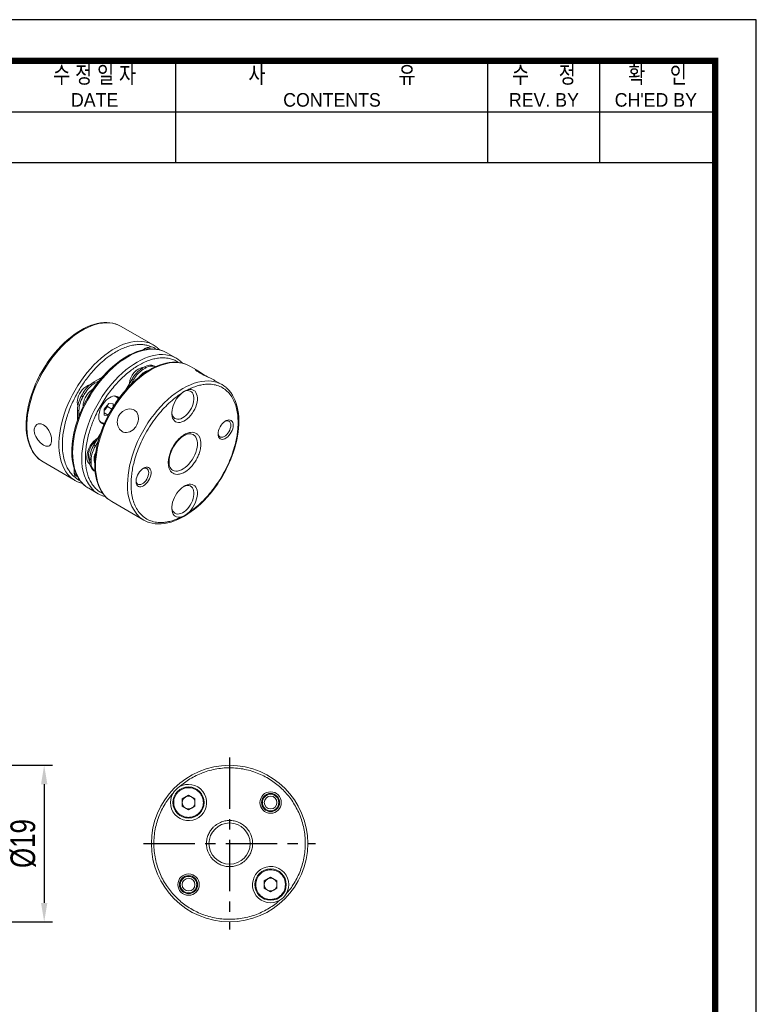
# Model space of a CAD drawing. Header units: millimetres. Extents: x 0 to 297, y 0 to 210.
# Tile 4 of 4: x 208 to 297, y 90 to 210. Entities that reach past the tile are written whole.
import ezdxf
from ezdxf.enums import TextEntityAlignment as Align

# ---------------------------------------------------------------- set-up
doc = ezdxf.new("R2010")
doc.units = ezdxf.units.MM
doc.header["$LTSCALE"] = 5
doc.linetypes.add('CENTER', pattern=[2, 1.25, -0.25, 0.25, -0.25])
doc.layers.get('0').update_dxf_attribs({"linetype": 'CONTINUOUS'})
doc.layers.get('Defpoints').update_dxf_attribs({"linetype": 'CONTINUOUS'})
doc.layers.add('D', color=7, linetype='CONTINUOUS')
doc.styles.get("Standard").update_dxf_attribs({"font": 'Gulim.ttf', "width": 0.8, "height": 3})
doc.dimstyles.get("Standard").update_dxf_attribs({"dimtxt": 0.18, "dimasz": 0.18, "dimexe": 0.18, "dimexo": 0.0625, "dimgap": 0.09, "dimtad": 0, "dimtih": 1, "dimtoh": 1, "dimdec": 4, "dimzin": 0, "dimdsep": 46, "dimtxsty": 'Standard', "dimcen": 0.09, "dimadec": 0, "dimazin": 0, "dimtfac": 1, "dimtdec": 4, "dimtofl": 0, "dimtmove": 0, "dimatfit": 3, "dimfxl": 0, "dimtolj": 1, "dimtzin": 0, "dimarcsym": 0})

# ---------------------------------------------------------------- blocks, each defined once
blk = doc.blocks.new('*D48')
at = {"layer": 'D', "color": 1, "lineweight": -2}
for p, q in [((198.13, 119.46), (211.48, 119.46)), ((210.48, 117.16), (210.48, 102.76)), ((198.13, 100.46), (211.48, 100.46))]:
    blk.add_line(p, q, dxfattribs=at)
at = {"layer": 'D', "color": 1}
for points in [[(210.1, 117.16), (210.87, 117.16), (210.48, 119.46)], [(210.1, 102.76), (210.87, 102.76), (210.48, 100.46)]]:
    blk.add_solid(points, dxfattribs=at)
at = {"layer": 'Defpoints', "color": 0}
for p in [(197.13, 119.46), (197.13, 100.46), (210.48, 100.46)]:
    blk.add_point(p, dxfattribs=at)
at = {"layer": 'D', "insert": (207.94, 109.96), "char_height": 3, "attachment_point": 5, "rotation": 90}
blk.add_mtext('\\A1;%%C19', dxfattribs=at)

msp = doc.modelspace()

# ---------------------------------------------------------------- linework, layer by layer
for p, q in [((226.4959, 192.6407), (226.4959, 205)), ((264.3976, 192.6407), (264.3976, 205)), ((277.9928, 192.6407), (277.9928, 205)), ((192.7139, 198.8204), (291.588, 198.8204)), ((192.7139, 192.6407), (291.588, 192.6407))]:
    msp.add_line(p, q)
at = {"color": 7, "linetype": 'Continuous', "lineweight": 15}
for p, q in [((223.732, 170.5078), (219.8429, 172.7529)), ((223.4853, 170.0151), (223.4573, 170.0313)), ((226.5251, 168.8954), (225.3937, 169.5485)), ((222.5385, 167.5571), (222.3617, 167.6592)), ((222.8509, 167.7374), (222.6741, 167.8395)), ((224.0228, 167.8578), (223.8817, 167.9393)), ((229.0741, 167.4239), (228.1868, 167.9361)), ((216.4562, 165.9664), (217.5432, 166.5939)), ((217.2086, 166.1966), (216.633, 165.8643)), ((220.3939, 165.048), (221.1542, 166.3647)), ((221.3309, 166.2627), (221.0032, 165.695)), ((221.1542, 166.3647), (221.3309, 166.2627)), ((232.0758, 165.691), (231.1885, 166.2033)), ((216.633, 165.8643), (216.4562, 165.9664)), ((215.1925, 164.214), (215.0157, 164.316)), ((215.4134, 164.5966), (215.2366, 164.6986)), ((214.5276, 162.6259), (214.7044, 162.5238)), ((214.5276, 161.373), (214.5276, 162.6259)), ((217.7749, 162.7116), (218.3212, 163.3911)), ((217.7749, 161.9832), (217.7749, 162.7116)), ((217.8872, 162.6823), (217.7749, 162.5427)), ((218.1603, 163.0221), (217.8872, 162.6823)), ((218.1603, 163.0221), (218.1603, 163.191)), ((218.6955, 162.7131), (218.1603, 163.0221)), ((218.3212, 163.3911), (218.8674, 163.3422)), ((218.8674, 163.3422), (218.8674, 162.9963)), ((214.7044, 162.5238), (214.7044, 161.8606)), ((218.2725, 161.9624), (217.7749, 162.2497)), ((218.2607, 161.9398), (217.7749, 161.9832)), ((216.5317, 158.3583), (217.2888, 159.6697)), ((216.7084, 158.2563), (216.5317, 158.3583)), ((217.0348, 158.8217), (216.7084, 158.2563)), ((216.1912, 156.5632), (216.0144, 156.6653)), ((210.3437, 156.298), (214.2328, 154.0529)), ((215.9444, 156.489), (216.0131, 156.3824)), ((216.1912, 156.2025), (216.0144, 156.3046)), ((214.5074, 154.5294), (214.5359, 154.513)), ((216.6747, 155.1261), (216.5317, 155.2087)), ((216.5317, 155.2087), (216.6747, 155.1261)), ((226.0763, 155.2984), (226.057, 155.3099)), ((215.8945, 153.0936), (217.0258, 152.4405)), ((218.6875, 151.4812), (222.5766, 149.2361)), ((227.246, 115.3887), (228.0185, 115.8347)), ((227.246, 114.4967), (227.246, 115.3887)), ((228.0185, 115.8347), (228.791, 115.3887)), ((228.791, 115.3887), (228.791, 114.4967)), ((228.0185, 114.0507), (227.246, 114.4967)), ((228.791, 114.4967), (228.0185, 114.0507)), ((237.2162, 105.4185), (237.9887, 105.8645)), ((237.2162, 104.5265), (237.2162, 105.4185)), ((237.9887, 105.8645), (238.7612, 105.4185)), ((238.7612, 105.4185), (238.7612, 104.5265)), ((237.9887, 104.0805), (237.2162, 104.5265)), ((238.7612, 104.5265), (237.9887, 104.0805))]:
    msp.add_line(p, q, dxfattribs=at)
msp.add_lwpolyline([(297, 210), (0, 210), (0, 0), (297, 0)], close=True)
msp.add_lwpolyline([(292, 205, 0.8, 0.8, 0), (5, 205, 0.8, 0.8, 0), (5, 5, 0.8, 0.8, 0), (292, 5, 0.8, 0.8, 0)], format="xyseb", close=True)
at = {"color": 7, "linetype": 'Continuous', "lineweight": 15, "flags": 128}
for points in [[(219.3161, 172.9944), (219.192, 173.0423), (218.8188, 173.1416), (218.4631, 173.1986), (218.0949, 173.2231), (217.7158, 173.2148), (217.3272, 173.1738), (216.9308, 173.1004), (216.5282, 172.9949), (216.1211, 172.8579), (215.711, 172.69), (215.2995, 172.4922), (214.888, 172.2653), (214.4782, 172.0104), (214.0715, 171.7285), (213.6693, 171.4211), (213.2733, 171.0894), (212.8851, 170.7352), (212.5062, 170.3603), (212.1387, 169.9671), (211.785, 169.5589), (211.4486, 169.1413), (211.1369, 168.7258), (210.8597, 168.3307), (210.6695, 168.044), (210.4704, 167.729), (210.2331, 167.3311)], [(219.3488, 172.9842), (219.1522, 173.0496), (218.7775, 173.1387), (218.3856, 173.1877), (217.9783, 173.1962), (217.5576, 173.1644), (217.1254, 173.0923), (216.6837, 172.9802), (216.2347, 172.8287), (215.7802, 172.6385), (215.3226, 172.4105), (214.8639, 172.1457), (214.4063, 171.8454), (213.9519, 171.5109), (213.5028, 171.1439), (213.0611, 170.746), (212.6289, 170.3191), (212.2082, 169.8652), (211.801, 169.3864), (211.409, 168.885), (211.0343, 168.3632), (210.6785, 167.8235), (210.3433, 167.2685)], [(219.8429, 172.7529), (219.5081, 172.9207), (219.3488, 172.9842)], [(223.228, 170.7427), (223.0413, 170.8045), (222.6666, 170.8936), (222.2747, 170.9425), (221.8674, 170.9511), (221.4467, 170.9193), (221.0145, 170.8471), (220.5728, 170.7351), (220.1237, 170.5836), (219.6693, 170.3934), (219.2117, 170.1653), (218.753, 169.9006), (218.2954, 169.6002), (217.841, 169.2658), (217.3919, 168.8988), (216.9502, 168.5009), (216.518, 168.074), (216.0973, 167.6201), (215.69, 167.1413), (215.2981, 166.6399), (214.9234, 166.1181), (214.5676, 165.5784), (214.2324, 165.0233), (213.9193, 164.4555), (213.6298, 163.8775), (213.3653, 163.2921), (213.127, 162.7019), (212.916, 162.1098), (212.7332, 161.5185), (212.5796, 160.9307), (212.4559, 160.3493), (212.3625, 159.7768), (212.3001, 159.216), (212.2688, 158.6695), (212.2688, 158.1398), (212.3001, 157.6295), (212.3625, 157.1408), (212.4559, 156.676), (212.5796, 156.2375), (212.7332, 155.827), (212.916, 155.4467), (213.127, 155.0982), (213.3653, 154.7833), (213.6298, 154.5032), (213.7622, 154.3846)], [(215.4239, 153.4253), (215.1561, 153.6795), (214.9045, 153.9772), (214.6797, 154.3091), (214.4827, 154.6737), (214.3144, 155.0693), (214.1757, 155.4941), (214.0671, 155.946), (213.9891, 156.423), (213.9422, 156.9228), (213.9266, 157.4431), (213.9422, 157.9815), (213.9891, 158.5355), (214.0671, 159.1025), (214.1757, 159.6798), (214.3144, 160.2647), (214.4827, 160.8546), (214.6797, 161.4467), (214.9045, 162.0382), (215.1561, 162.6263), (215.4332, 163.2083), (215.7347, 163.7816), (216.059, 164.3434), (216.4047, 164.891), (216.7702, 165.4221), (217.1538, 165.934), (217.5536, 166.4244), (217.9678, 166.891), (218.3945, 167.3317), (218.8317, 167.7443), (219.2773, 168.127), (219.7294, 168.4779), (220.1857, 168.7955), (220.6441, 169.0782), (221.1025, 169.3248), (221.5588, 169.534), (222.0108, 169.7049), (222.4564, 169.8368), (222.8936, 169.9289), (223.3203, 169.981), (223.7346, 169.9926), (224.1344, 169.9638), (224.5179, 169.8947), (224.8834, 169.7857), (224.8844, 169.7853)], [(224.8509, 169.7961), (224.7427, 169.8379), (224.3695, 169.9372), (224.0139, 169.9942), (223.6457, 170.0187), (223.2665, 170.0104), (222.8779, 169.9694), (222.4816, 169.896), (222.079, 169.7905), (221.6719, 169.6535), (221.2618, 169.4856), (220.8503, 169.2878), (220.4388, 169.0609), (220.029, 168.806), (219.6223, 168.5241), (219.2201, 168.2167), (218.8241, 167.885), (218.4358, 167.5308), (218.057, 167.1559), (217.6895, 166.7627), (217.3358, 166.3545), (216.9994, 165.9369), (216.6877, 165.5214), (216.4105, 165.1263), (216.2202, 164.8396), (216.0212, 164.5246), (215.7839, 164.1268)], [(224.4927, 169.9044), (224.3277, 170.071), (224.2247, 170.1558)], [(224.8844, 169.7853), (225.2291, 169.6372), (225.3937, 169.5485)], [(215.0579, 156.79), (215.0736, 157.3284), (215.1205, 157.8824), (215.1984, 158.4493), (215.307, 159.0266), (215.4458, 159.6116), (215.6141, 160.2015), (215.8111, 160.7936), (216.0359, 161.385), (216.2874, 161.9732), (216.5646, 162.5552), (216.866, 163.1285), (217.1904, 163.6902), (217.5361, 164.2379), (217.9016, 164.7689), (218.2851, 165.2809), (218.6849, 165.7713), (219.0992, 166.2379), (219.5259, 166.6785), (219.9631, 167.0912), (220.4087, 167.4738), (220.8607, 167.8248), (221.317, 168.1423), (221.7754, 168.4251), (222.2339, 168.6716), (222.6901, 168.8809), (223.1422, 169.0518), (223.5878, 169.1837), (224.025, 169.2758), (224.4517, 169.3278), (224.8659, 169.3395), (225.2658, 169.3107), (225.6493, 169.2416), (226.0148, 169.1325), (226.0278, 169.1278)], [(218.217, 151.8129), (217.9491, 152.0671), (217.6976, 152.3648), (217.4728, 152.6967), (217.2758, 153.0613), (217.1075, 153.4569), (216.9687, 153.8817), (216.8601, 154.3336), (216.7822, 154.8106), (216.7353, 155.3104), (216.7196, 155.8307), (216.7353, 156.3691), (216.7822, 156.9231), (216.8601, 157.4901), (216.9687, 158.0674), (217.1075, 158.6523), (217.2758, 159.2422), (217.4728, 159.8343), (217.6976, 160.4257), (217.9491, 161.0139), (218.2263, 161.5959), (218.5277, 162.1692), (218.8521, 162.7309), (219.1978, 163.2786), (219.5633, 163.8097), (219.9468, 164.3216), (220.3466, 164.812), (220.7609, 165.2786), (221.1876, 165.7193), (221.6248, 166.1319), (222.0704, 166.5146), (222.5224, 166.8655), (222.9787, 167.1831), (223.4371, 167.4658), (223.8956, 167.7123), (224.3518, 167.9216), (224.8039, 168.0925), (225.2495, 168.2244), (225.6867, 168.3165), (226.1134, 168.3686), (226.5276, 168.3802), (226.9275, 168.3514), (227.311, 168.2823), (227.6765, 168.1733), (227.6774, 168.1729)], [(227.644, 168.1837), (227.5358, 168.2255), (227.1626, 168.3248), (226.807, 168.3818), (226.4388, 168.4062), (226.0596, 168.398), (225.671, 168.357), (225.2746, 168.2836), (224.8721, 168.1781), (224.465, 168.041), (224.0549, 167.8732), (223.6433, 167.6754), (223.2319, 167.4485), (222.8221, 167.1936), (222.4153, 166.9117), (222.0132, 166.6043), (221.6172, 166.2726), (221.2289, 165.9184), (220.8501, 165.5435), (220.4826, 165.1503), (220.1288, 164.7421), (219.7925, 164.3245), (219.4808, 163.909), (219.2036, 163.5139), (219.0133, 163.2272), (218.8142, 162.9122), (218.577, 162.5144)], [(227.2857, 168.292), (227.1208, 168.4586), (227.0223, 168.5397)], [(227.6774, 168.1729), (228.0222, 168.0247), (228.1868, 167.9361)], [(231.1881, 166.2026), (231.1028, 166.2511), (230.7573, 166.4271), (230.3326, 166.63), (230.1046, 166.7387), (229.8773, 166.8495), (229.6575, 166.9607), (229.4523, 167.07), (229.3221, 167.1432), (229.0216, 167.3316), (228.8489, 167.4695), (228.8173, 167.5329), (228.8551, 167.5299), (228.9267, 167.5021), (229.0291, 167.4493), (229.1591, 167.3731), (229.4843, 167.1618), (229.8724, 166.8955), (230.0805, 166.7524), (230.0909, 166.7455)], [(210.2331, 167.3311), (209.9273, 166.7768), (209.8108, 166.5512), (209.6259, 166.1737), (209.4455, 165.7793), (209.2656, 165.3542), (209.0933, 164.9094), (208.9321, 164.4501), (208.7851, 163.981), (208.6545, 163.5058), (208.542, 163.0278), (208.4489, 162.5498), (208.3762, 162.0743), (208.3248, 161.6038), (208.2954, 161.1402), (208.2883, 160.6856), (208.304, 160.2417), (208.3427, 159.8104), (208.4047, 159.3931), (208.4901, 158.9915), (208.5989, 158.6069), (208.7313, 158.2408), (208.8872, 157.8945), (209.0668, 157.5694), (209.27, 157.2668), (209.497, 156.9881), (209.7479, 156.7348), (209.8509, 156.65)], [(210.3433, 167.2685), (210.0302, 166.7006), (209.7407, 166.1226), (209.4762, 165.5372), (209.2379, 164.9471), (209.0269, 164.355), (208.8441, 163.7636), (208.6905, 163.1759), (208.5668, 162.5944), (208.4734, 162.0219), (208.411, 161.4611), (208.3797, 160.9146), (208.3797, 160.3849), (208.411, 159.8746), (208.4734, 159.3859), (208.5668, 158.9212), (208.6905, 158.4826), (208.8441, 158.0722), (209.0269, 157.6918), (209.2379, 157.3434), (209.4762, 157.0284), (209.7407, 156.7484), (209.8774, 156.6261)], [(220.6087, 153.5856), (220.6244, 154.124), (220.6713, 154.678), (220.7492, 155.2449), (220.8578, 155.8222), (220.9966, 156.4072), (221.1648, 156.9971), (221.3618, 157.5892), (221.5867, 158.1806), (221.8382, 158.7688), (222.1154, 159.3508), (222.4168, 159.924), (222.7412, 160.4858), (223.0869, 161.0335), (223.4524, 161.5645), (223.8359, 162.0765), (224.2357, 162.5669), (224.65, 163.0335), (225.0767, 163.4741), (225.5139, 163.8868), (225.9595, 164.2694), (226.4115, 164.6204), (226.8678, 164.9379), (227.3262, 165.2207), (227.7846, 165.4672), (228.2409, 165.6765), (228.6929, 165.8474), (229.1386, 165.9793), (229.5758, 166.0714), (230.0025, 166.1234), (230.4167, 166.1351), (230.8165, 166.1063), (231.2001, 166.0372), (231.5656, 165.9281), (231.5786, 165.9234)], [(227.9149, 165.058), (228.1238, 165.1), (228.3209, 165.102), (228.5025, 165.064), (228.6648, 164.9869), (228.8047, 164.8721), (228.9194, 164.7219), (229.0065, 164.5393), (229.0643, 164.3279), (229.0917, 164.0921), (229.0881, 163.8364), (229.0537, 163.566), (228.989, 163.2862), (228.8954, 163.0027), (228.7747, 162.7211), (228.6294, 162.447), (228.4623, 162.1859), (228.2768, 161.9429), (228.0766, 161.723), (227.8657, 161.5304), (227.6482, 161.3692), (227.4285, 161.2424), (227.2111, 161.1526), (227.0001, 161.1015), (226.7999, 161.0903), (226.6144, 161.1191), (226.4473, 161.1873), (226.302, 161.2937), (226.1814, 161.436), (226.0878, 161.6114), (226.0231, 161.8165), (225.9886, 162.0471), (225.985, 162.2986), (226.0124, 162.5661), (226.0703, 162.8442), (226.1574, 163.1274), (226.272, 163.4099), (226.4119, 163.6863), (226.5742, 163.9509), (226.7558, 164.1984), (226.953, 164.4241), (227.1618, 164.6233)], [(232.1864, 154.6578), (232.4922, 155.2122), (232.6087, 155.4378), (232.7936, 155.8152), (232.974, 156.2097), (233.1538, 156.6348), (233.3262, 157.0796), (233.4874, 157.5388), (233.6344, 158.0079), (233.765, 158.4831), (233.8775, 158.9611), (233.9706, 159.4392), (234.0433, 159.9146), (234.0947, 160.3852), (234.1241, 160.8488), (234.1312, 161.3034), (234.1155, 161.7472), (234.0768, 162.1786), (234.0148, 162.5958), (233.9294, 162.9975), (233.8206, 163.382), (233.6883, 163.7481), (233.5323, 164.0944), (233.3527, 164.4196), (233.1495, 164.7221), (232.9225, 165.0008), (232.6716, 165.2542), (232.5731, 165.3353)], [(215.7839, 164.1268), (215.4781, 163.5724), (215.3616, 163.3468), (215.1767, 162.9693), (214.9963, 162.5749), (214.8165, 162.1498), (214.6441, 161.705), (214.4829, 161.2457), (214.3359, 160.7766), (214.2053, 160.3015), (214.0928, 159.8234), (213.9997, 159.3454), (213.927, 158.87), (213.8756, 158.3994), (213.8462, 157.9358), (213.8391, 157.4812), (213.8548, 157.0374), (213.8935, 156.606), (213.9555, 156.1888), (214.0409, 155.7871), (214.1497, 155.4026), (214.282, 155.0364), (214.438, 154.6902), (214.6176, 154.365), (214.8208, 154.0624), (215.0478, 153.7838), (215.2987, 153.5304), (215.3972, 153.4493)], [(217.1191, 161.8056), (217.1349, 162.0515), (217.1818, 162.3099), (217.2586, 162.5745), (217.3638, 162.8394), (217.4946, 163.0982), (217.6482, 163.3449), (217.8208, 163.5736), (218.0085, 163.7791), (218.2069, 163.9566), (218.4112, 164.1018), (218.6167, 164.2113), (218.8186, 164.2827), (219.0122, 164.3141), (219.1929, 164.305), (219.3565, 164.2554), (219.4991, 164.1666), (219.5985, 164.0655)], [(227.356, 164.7884), (227.4803, 164.8503), (227.6822, 164.9216), (227.8758, 164.9531), (228.0565, 164.9439), (228.2201, 164.8944), (228.3627, 164.8056), (228.4811, 164.6796), (228.5723, 164.5195), (228.6344, 164.3288), (228.6658, 164.1122), (228.6658, 163.8747), (228.6344, 163.6218), (228.5723, 163.3596), (228.4811, 163.094), (228.3627, 162.8314), (228.2201, 162.5779), (228.0565, 162.3395), (227.8758, 162.1217), (227.6822, 161.9297), (227.4803, 161.7679), (227.2748, 161.6401), (227.0704, 161.5494), (226.8721, 161.4979), (226.6844, 161.4867), (226.5118, 161.5161), (226.3582, 161.5855), (226.2273, 161.6932), (226.1222, 161.8367), (226.0453, 162.0126), (225.9985, 162.2168), (225.9866, 162.3288)], [(217.7749, 162.561), (217.8231, 162.6088), (217.8872, 162.6823)], [(221.4413, 162.5937), (221.7417, 162.3241), (221.9144, 161.9472), (221.9461, 161.498), (221.9082, 161.26), (221.8366, 161.0223), (221.7343, 160.7933), (221.6043, 160.5774), (221.2791, 160.2125), (220.891, 159.9647), (220.6829, 159.8949), (220.4732, 159.8655), (220.2671, 159.8784), (220.0698, 159.9334), (219.9413, 159.9957), (219.6279, 160.2728), (219.4221, 160.6688), (219.3513, 161.1406), (219.3728, 161.388), (219.4327, 161.6324), (219.5295, 161.8646), (219.6605, 162.08), (220.0061, 162.4331), (220.4308, 162.6598), (220.6587, 162.7182), (220.8861, 162.7373), (221.1059, 162.7165), (221.3111, 162.657), (221.4413, 162.5937)], [(218.577, 162.5144), (218.2712, 161.96), (218.1547, 161.7344), (217.9697, 161.3569), (217.7894, 160.9625), (217.6095, 160.5374), (217.4372, 160.0926), (217.276, 159.6333), (217.129, 159.1642), (216.9984, 158.6891), (216.8859, 158.211), (216.7927, 157.733), (216.7201, 157.2576), (216.6687, 156.787), (216.6392, 156.3234), (216.6322, 155.8688), (216.6479, 155.425), (216.6866, 154.9936), (216.7486, 154.5764), (216.8339, 154.1747), (216.9427, 153.7902), (217.0751, 153.424), (217.2311, 153.0777), (217.4106, 152.7526), (217.6139, 152.45), (217.8409, 152.1714), (218.0918, 151.918), (218.1903, 151.8369)], [(210.4046, 158.3488), (210.0468, 158.6128), (209.7142, 158.9738), (209.4487, 159.3999), (209.3543, 159.6248), (209.2909, 159.8491), (209.2619, 160.0651), (209.2671, 160.2687), (209.3776, 160.6123), (209.6055, 160.8443), (209.7553, 160.9083), (209.9212, 160.9334), (210.0979, 160.9175), (210.2792, 160.861), (210.4046, 160.7984), (210.744, 160.5239), (211.0299, 160.1358), (211.2401, 159.6778), (211.3113, 159.4396), (211.3581, 159.2057), (211.3794, 158.9852), (211.3756, 158.7824), (211.2939, 158.4554), (211.1177, 158.2533), (210.9959, 158.2054), (210.8551, 158.1948), (210.6977, 158.2218), (210.5276, 158.2849), (210.4046, 158.3488)], [(233.4427, 160.7496), (233.427, 160.5455), (233.3806, 160.3303), (233.305, 160.1113), (233.2028, 159.8959), (233.0774, 159.6916), (232.9332, 159.5052), (232.775, 159.3431), (232.6083, 159.2109), (232.4386, 159.113), (232.2719, 159.0527), (232.1137, 159.0321), (231.9695, 159.052), (231.8441, 159.1116), (231.7419, 159.2089), (231.6663, 159.3406), (231.6199, 159.5022), (231.6042, 159.6882), (231.6199, 159.8923), (231.6663, 160.1075), (231.7419, 160.3265), (231.8441, 160.5419), (231.9695, 160.7462), (232.1137, 160.9326), (232.2719, 161.0947), (232.4386, 161.2269), (232.6083, 161.3248), (232.775, 161.3851), (232.9332, 161.4057), (233.0774, 161.3858), (233.2028, 161.3262), (233.305, 161.2289), (233.3806, 161.0972), (233.427, 160.9356), (233.4427, 160.7496)], [(233.1599, 160.7496), (233.1439, 160.5596), (233.0968, 160.359), (233.0204, 160.156), (232.9179, 159.9589), (232.7935, 159.7758), (232.6522, 159.6142), (232.4998, 159.4807), (232.3426, 159.3808), (232.1871, 159.3185), (232.0395, 159.2964), (231.9059, 159.3154), (231.7919, 159.3748), (231.702, 159.472), (231.6399, 159.6032), (231.6082, 159.763), (231.6072, 159.775)], [(232.4497, 161.2344), (232.4998, 161.2564), (232.6522, 161.2988), (232.7935, 161.3003), (232.9179, 161.2609), (233.0204, 161.1822), (233.0968, 161.0674), (233.1439, 160.9212), (233.1599, 160.7496)], [(228.5853, 159.6233), (228.6373, 159.5897), (228.7836, 159.4602), (228.904, 159.295), (228.9962, 159.0972), (229.0586, 158.8702), (229.09, 158.6181), (229.09, 158.3454), (229.0586, 158.057), (228.9962, 157.758), (228.904, 157.4537), (228.7836, 157.1496), (228.6373, 156.8511), (228.4675, 156.5635), (228.2774, 156.292), (228.0703, 156.0414), (227.85, 155.8162), (227.6203, 155.6204), (227.3853, 155.4574), (227.1493, 155.3303), (226.9164, 155.2412), (226.6909, 155.1918), (226.4767, 155.1829), (226.2776, 155.2148), (226.0973, 155.2867), (226.0763, 155.2984)], [(226.1859, 158.1218), (226.3554, 158.3928), (226.4291, 158.4986), (226.5564, 158.667), (226.6939, 158.831), (226.8458, 158.9935), (227.0074, 159.1469), (227.1756, 159.2868), (227.3472, 159.4101), (227.5191, 159.5142), (227.6886, 159.5976), (227.8532, 159.6596), (228.0108, 159.6997), (228.1599, 159.7182), (228.3, 159.7152), (228.4323, 159.6897), (228.5597, 159.6378), (228.5819, 159.6221)], [(226.0632, 155.3101), (225.9664, 155.3785), (225.8683, 155.4874), (225.7886, 155.6181), (225.7257, 155.7713), (225.6802, 155.9468), (225.6535, 156.1428), (225.6466, 156.3567), (225.6603, 156.5852), (225.6947, 156.824), (225.7487, 157.0679), (225.8195, 157.3083), (225.9057, 157.5451), (225.9777, 157.7149), (226.0573, 157.8827), (226.1859, 158.1218)], [(209.8774, 156.6261), (210.0302, 156.5046), (210.3433, 156.2982), (210.3437, 156.298)], [(222.5533, 153.4017), (222.3843, 153.3223), (222.2212, 153.2817), (222.0693, 153.2814), (221.934, 153.3213), (221.8197, 153.4), (221.7304, 153.515), (221.6691, 153.6623), (221.6379, 153.8369), (221.6379, 154.0328), (221.6691, 154.2433), (221.7304, 154.4613), (221.8197, 154.6794), (221.934, 154.8902), (222.0693, 155.0864), (222.2212, 155.2614), (222.3843, 155.4091), (222.5533, 155.5247), (222.7222, 155.6042), (222.8853, 155.6447), (223.0372, 155.6451), (223.1725, 155.6052), (223.2868, 155.5264), (223.3761, 155.4114), (223.4374, 155.2641), (223.4686, 155.0896), (223.4686, 154.8937), (223.4374, 154.6831), (223.3761, 154.4651), (223.2868, 154.247), (223.1725, 154.0363), (223.0372, 153.8401), (222.8853, 153.6651), (222.7222, 153.5173), (222.5533, 153.4017)], [(222.4795, 155.4787), (222.5296, 155.5007), (222.682, 155.5431), (222.8233, 155.5446), (222.9477, 155.5052), (223.0502, 155.4265), (223.1266, 155.3117), (223.1737, 155.1655), (223.1897, 154.9939)], [(223.1897, 154.9939), (223.1737, 154.8039), (223.1266, 154.6033), (223.0502, 154.4003), (222.9477, 154.2032), (222.8233, 154.0201), (222.682, 153.8585), (222.5296, 153.725), (222.3724, 153.6251), (222.2169, 153.5628), (222.0693, 153.5407), (221.9357, 153.5597), (221.8217, 153.6191), (221.7318, 153.7164), (221.6697, 153.8476), (221.638, 154.0073), (221.637, 154.0193)], [(223.1194, 148.9885), (223.2276, 148.9467), (223.6008, 148.8474), (223.9564, 148.7904), (224.3246, 148.7659), (224.7038, 148.7742), (225.0923, 148.8152), (225.4887, 148.8886), (225.8913, 148.9941), (226.2984, 149.1311), (226.7085, 149.299), (227.12, 149.4968), (227.5315, 149.7237), (227.9413, 149.9786), (228.348, 150.2604), (228.7502, 150.5679), (229.1462, 150.8995), (229.5344, 151.2538), (229.9133, 151.6287), (230.2808, 152.0219), (230.6345, 152.4301), (230.9709, 152.8477), (231.2826, 153.2632), (231.5598, 153.6583), (231.7501, 153.945), (231.9491, 154.26), (232.1864, 154.6578)], [(214.7596, 153.8114), (214.8837, 153.7635), (215.1338, 153.697)], [(227.1618, 149.6241), (226.953, 149.5822), (226.7558, 149.5801), (226.5742, 149.6181), (226.4119, 149.6952), (226.272, 149.8101), (226.1574, 149.9603), (226.0703, 150.1429), (226.0124, 150.3542), (225.985, 150.59), (225.9886, 150.8457), (226.0231, 151.1161), (226.0878, 151.3959), (226.1814, 151.6794), (226.302, 151.961), (226.4473, 152.2351), (226.6144, 152.4963), (226.7999, 152.7392), (227.0001, 152.9592), (227.2111, 153.1517), (227.4285, 153.313), (227.6482, 153.4398), (227.8657, 153.5296), (228.0766, 153.5806), (228.2768, 153.5918), (228.4623, 153.5631), (228.6294, 153.4948), (228.7747, 153.3885), (228.8954, 153.2462), (228.989, 153.0707), (229.0537, 152.8657), (229.0881, 152.635), (229.0917, 152.3835), (229.0643, 152.116), (229.0065, 151.8379), (228.9194, 151.5547), (228.8047, 151.2722), (228.6648, 150.9959), (228.5025, 150.7313), (228.3209, 150.4837), (228.1238, 150.2581), (227.9149, 150.0589)], [(227.4282, 153.3127), (227.4803, 153.3371), (227.6822, 153.4084), (227.8758, 153.4399), (228.0565, 153.4307), (228.2201, 153.3812), (228.3627, 153.2924), (228.4811, 153.1664), (228.5723, 153.0062), (228.6344, 152.8156), (228.6658, 152.599), (228.6658, 152.3615), (228.6344, 152.1086), (228.5723, 151.8463), (228.4811, 151.5808), (228.3627, 151.3182), (228.2201, 151.0647), (228.0565, 150.8263), (227.8758, 150.6085), (227.6822, 150.4165), (227.4803, 150.2547), (227.2748, 150.1269), (227.0704, 150.0362), (226.8721, 149.9846), (226.6844, 149.9735), (226.5118, 150.0029), (226.3582, 150.0723), (226.2273, 150.18), (226.1222, 150.3235), (226.0453, 150.4994), (225.9985, 150.7036), (225.9866, 150.8156)], [(217.5686, 152.1929), (217.6768, 152.1511), (217.9268, 152.0846)]]:
    msp.add_lwpolyline(points, dxfattribs=at)
at = {"color": 7, "linetype": 'Continuous', "lineweight": 15}
for centre, radius in [((233.0036, 109.9576), 9.5), ((228.0185, 114.9427), 1.9), ((237.9887, 114.9427), 1.3), ((237.9887, 114.9427), 1.1), ((237.9887, 114.9427), 1), ((237.9887, 114.9427), 0.774), ((233.0036, 109.9576), 2.5), ((237.9887, 104.9725), 1.9), ((228.0185, 104.9725), 1.3), ((228.0185, 104.9725), 1.1), ((228.0185, 104.9725), 1), ((228.0185, 104.9725), 0.774)]:
    msp.add_circle(centre, radius, dxfattribs=at)
for centre, radius, start, end in [((223.4744, 168.74), 1.5264, 88.266915, 129.619668), ((223.0707, 169.2121), 0.9058, 64.737975, 120.621343), ((222.1379, 167.7464), 3.1884, 49.743742, 70.007093), ((223.4383, 169.5319), 0.7384, 38.75996, 83.604705), ((224.9299, 166.1322), 3.1905, 49.650432, 69.872874), ((222.9371, 165.7199), 2.1079, 99.041542, 177.416026), ((224.3442, 164.5992), 3.646, 122.938835, 151.03784), ((224.521, 164.4972), 3.646, 122.938835, 151.03784), ((223.5405, 165.6457), 1.7958, 102.882, 147.059224), ((226.8526, 160.2406), 8.672, 118.805634, 121.18899), ((227.0294, 160.1385), 8.672, 118.805634, 121.18899), ((223.3664, 166.8184), 1.2336, 65.311917, 124.136942), ((223.5495, 166.6975), 1.2528, 68.191429, 123.893541), ((216.749, 163.5767), 2.2207, 107.963099, 168.397638), ((218.3464, 162.9274), 3.5788, 121.880282, 150.335648), ((217.7399, 162.9895), 2.5375, 121.35013, 165.727373), ((218.5231, 162.8254), 3.5788, 121.880282, 150.335648), ((228.563, 163.0656), 2.0952, 108.019884, 131.97474), ((230.4807, 162.9278), 3.1905, 49.650432, 69.872874), ((215.9698, 163.5604), 1.4709, 161.656547, 198.084603), ((218.1049, 162.5083), 3.5792, 149.664891, 178.117957), ((218.2817, 162.4063), 3.5792, 149.664891, 178.117957), ((228.9228, 156.5419), 15.9325, 149.205661, 150.794437), ((229.0996, 156.4398), 15.9325, 149.205661, 150.794437), ((218.8907, 163.7391), 0.6717, 19.688519, 48.179482), ((217.0787, 163.1066), 1.8684, 164.207922, 181.641874), ((216.8848, 163.4916), 1.2883, 321.085778, 344.589363), ((217.9758, 161.6885), 0.8646, 172.214066, 254.44252), ((217.6712, 161.5932), 0.6354, 250.466275, 281.013646), ((218.5474, 156.7733), 2.8908, 121.402717, 177.646052), ((218.5377, 156.779), 2.8809, 121.297339, 177.751431), ((218.1231, 157.0583), 2.2519, 124.127005, 194.644179), ((219.6561, 156.4782), 3.6465, 148.962765, 177.059448), ((219.8329, 156.3762), 3.6465, 148.962765, 177.059448), ((220.1925, 156.4168), 5.1481, 175.84284, 225.181017), ((216.5958, 156.7903), 0.9423, 173.802534, 233.711282), ((216.5958, 156.7903), 0.9423, 173.802534, 233.711282), ((224.6859, 156.4849), 8.6734, 178.808421, 181.191579), ((218.2145, 156.6686), 1.6698, 151.453356, 200.609508), ((215.6082, 155.1583), 1.5033, 168.822533, 212.185835), ((217.2451, 156.2155), 1.2339, 175.86059, 234.676071), ((217.4219, 156.1134), 1.2339, 175.86059, 234.676071), ((224.8627, 156.3829), 8.6734, 178.808421, 181.191579), ((215.8268, 156.8143), 3.1884, 229.643562, 249.818127), ((215.0236, 155.2738), 0.9059, 179.385446, 235.265851), ((214.9406, 154.8033), 0.7512, 216.393701, 260.876172), ((217.4991, 155.8693), 3.2061, 229.664997, 239.967481), ((225.7433, 153.2124), 5.1481, 175.84284, 225.181017), ((218.6239, 155.2086), 3.1961, 229.867029, 250.084284), ((220.2922, 154.2569), 3.2061, 229.664997, 239.967481), ((224.1746, 152.0042), 3.1961, 229.867029, 250.084284), ((226.397, 151.8187), 2.324, 289.214399, 310.780224), ((228.0185, 114.9427), 2.2, 149.008193, 120.991807), ((228.0942, 114.867), 2.304, 121.636186, 148.363743), ((228.0185, 114.9427), 0.7725, 120, 180), ((228.0185, 114.9427), 0.7725, 180, 240), ((228.0185, 114.9427), 0.7725, 60, 120), ((228.0185, 114.9427), 0.7725, 0, 60), ((228.0185, 114.9427), 0.7725, 300, 0), ((228.0185, 114.9427), 0.7725, 240, 300), ((237.9887, 104.9725), 2.2, 329.008193, 300.991807), ((237.9887, 104.9725), 0.7725, 120, 180), ((237.9887, 104.9725), 0.7725, 60, 120), ((237.9887, 104.9725), 0.7725, 0, 60), ((237.9887, 104.9725), 0.7725, 180, 240), ((237.9887, 104.9725), 0.7725, 240, 300), ((237.9887, 104.9725), 0.7725, 300, 0), ((237.913, 105.0482), 2.304, 301.636188, 328.363812)]:
    msp.add_arc(centre, radius, start, end, dxfattribs=at)
for points, knots in [([(214.5945, 164.8143), (214.7338, 165.0476), (215.0124, 165.5141), (215.4813, 166.1942), (215.9871, 166.8549), (216.6003, 167.5662), (217.3208, 168.2923), (218.1514, 168.9927), (218.9343, 169.5306), (219.6505, 169.9273), (220.2867, 170.2061), (220.9084, 170.4065), (221.5022, 170.5257), (222.0682, 170.5689), (222.5915, 170.5368), (223.0803, 170.4415), (223.3737, 170.3243), (223.5205, 170.2657)], [0, 0, 0, 0, 0.0585722, 0.1171257, 0.1789228, 0.2407571, 0.32627362, 0.41273696, 0.4999596, 0.56539115, 0.63085889, 0.69503234, 0.7592428, 0.82103994, 0.88287421, 0.94140971, 1, 1, 1, 1]), ([(226.7706, 168.3842), (226.7105, 168.4285), (226.5026, 168.5817), (226.0948, 168.7557), (225.6168, 168.8867), (225.1753, 168.9407), (224.7861, 168.949), (224.3253, 168.9145), (223.7881, 168.816), (223.1849, 168.6318), (222.5828, 168.3804), (221.9877, 168.0681), (221.3924, 167.6932), (220.7905, 167.2496), (220.1872, 166.7373), (219.5811, 166.1486), (218.99, 165.4968), (218.4178, 164.7803), (217.8785, 164.0147), (217.3796, 163.2067), (216.9292, 162.3705), (216.5788, 161.6135), (216.311, 160.9497), (216.1094, 160.3837), (215.9089, 159.7358), (215.7254, 159.0096), (215.5843, 158.2316), (215.4978, 157.4865), (215.4874, 157.0222), (215.4822, 156.79)], [0, 0, 0, 0, 0.01752596, 0.06053622, 0.10357079, 0.13167224, 0.1597202, 0.18784282, 0.22827144, 0.26872387, 0.30686191, 0.34502396, 0.38316203, 0.42132406, 0.46175269, 0.50220511, 0.54431922, 0.58645719, 0.62946748, 0.67250206, 0.71551225, 0.75854689, 0.78664827, 0.81469632, 0.84281892, 0.88324756, 0.92369995, 0.96183191, 1, 1, 1, 1]), ([(227.9149, 165.058), (228.1065, 165.1501), (228.4895, 165.3343), (229.0662, 165.535), (229.641, 165.6758), (230.2799, 165.7534), (230.9596, 165.7306), (231.6548, 165.5624), (232.2834, 165.2511), (232.8299, 164.8029), (233.2819, 164.2293), (233.6301, 163.5518), (233.8712, 162.7916), (234.0172, 161.9767), (234.035, 161.3872), (234.0437, 161.0965)], [0, 0, 0, 0, 0.05859888, 0.11714287, 0.17898612, 0.24079232, 0.32635417, 0.41282936, 0.50003244, 0.58726777, 0.67374365, 0.75927257, 0.84167177, 0.92193924, 1, 1, 1, 1]), ([(214.3359, 154.3576), (214.2118, 154.4554), (213.9637, 154.651), (213.6368, 155.0266), (213.3474, 155.4639), (213.0739, 156.0336), (212.8475, 156.7515), (212.7046, 157.6393), (212.6757, 158.5302), (212.7316, 159.3872), (212.8449, 160.1808), (213.0179, 160.9882), (213.2456, 161.7913), (213.5235, 162.5877), (213.8427, 163.356), (214.1973, 164.1023), (214.4621, 164.5769), (214.5945, 164.8143)], [0, 0, 0, 0, 0.05857215, 0.11712572, 0.17892285, 0.2407571, 0.3262736, 0.41273694, 0.49995957, 0.56539107, 0.63085889, 0.69503232, 0.75924274, 0.82103991, 0.88287416, 0.9414097, 1, 1, 1, 1]), ([(219.0163, 164.2953), (219.0176, 164.2952), (219.0936, 164.2878), (219.2255, 164.2285), (219.3876, 164.1048), (219.4554, 163.9759), (219.4866, 163.9167)], [0, 0, 0, 0, 0.0061988, 0.35486307, 0.70403677, 1, 1, 1, 1]), ([(221.033, 153.5856), (221.0379, 153.8104), (221.0477, 154.2597), (221.1286, 154.9789), (221.2604, 155.7287), (221.4752, 156.6061), (221.7948, 157.5982), (222.247, 158.6936), (222.7934, 159.7728), (223.4221, 160.81), (224.1173, 161.7807), (224.8566, 162.6597), (225.6203, 163.4306), (226.3892, 164.0948), (226.9067, 164.4488), (227.1618, 164.6233)], [0, 0, 0, 0, 0.05859884, 0.11714285, 0.1789861, 0.2407922, 0.32635413, 0.41282933, 0.50003241, 0.58726775, 0.67374359, 0.75927256, 0.84167167, 0.92193915, 1, 1, 1, 1]), ([(217.8174, 161.0239), (217.7893, 161.0217), (217.7216, 161.0166), (217.5832, 161.0316), (217.4179, 161.0968), (217.2915, 161.182), (217.2479, 161.2562), (217.2435, 161.2637)], [0, 0, 0, 0, 0.119636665, 0.28761658, 0.624552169, 0.961980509, 1, 1, 1, 1]), ([(234.0437, 161.0965), (234.0388, 160.8718), (234.0291, 160.4225), (233.9482, 159.7032), (233.8163, 158.9535), (233.6015, 158.076), (233.2819, 157.0839), (232.8298, 155.9885), (232.2833, 154.9093), (231.6547, 153.8722), (230.9594, 152.9015), (230.2201, 152.0225), (229.4564, 151.2515), (228.6876, 150.5873), (228.1701, 150.2334), (227.9149, 150.0589)], [0, 0, 0, 0, 0.0585989, 0.11714289, 0.17898611, 0.24079228, 0.32635414, 0.4128293, 0.50003241, 0.58726769, 0.67374352, 0.75927247, 0.84167169, 0.92193916, 1, 1, 1, 1]), ([(229.5183, 158.484), (229.5117, 158.624), (229.4985, 158.9037), (229.4053, 159.2026), (229.2985, 159.4135), (229.1623, 159.6038), (228.9477, 159.7824), (228.6334, 159.8983), (228.3179, 159.9039), (228.032, 159.8467), (227.787, 159.7593), (227.4972, 159.6124), (227.165, 159.3854), (226.8597, 159.1057), (226.6236, 158.8454), (226.3907, 158.5538), (226.1287, 158.1548), (225.8713, 157.6432), (225.7085, 157.185), (225.6157, 156.8014), (225.5673, 156.4906), (225.5614, 156.2959), (225.5585, 156.1981)], [0, 0, 0, 0, 0.06002518, 0.11995945, 0.15268392, 0.18504922, 0.24999298, 0.31499764, 0.37994144, 0.42009482, 0.45990093, 0.50000066, 0.56001095, 0.61996064, 0.65268525, 0.68505064, 0.74999424, 0.81499901, 0.87994274, 0.9200545, 0.95986049, 1, 1, 1, 1]), ([(225.5585, 156.1981), (225.5651, 156.0581), (225.5783, 155.7784), (225.6714, 155.4795), (225.7782, 155.2686), (225.9144, 155.0784), (226.129, 154.8997), (226.4433, 154.7838), (226.7589, 154.7782), (227.0447, 154.8354), (227.2897, 154.9228), (227.5796, 155.0697), (227.9117, 155.2967), (228.217, 155.5765), (228.4531, 155.8367), (228.686, 156.1283), (228.948, 156.5274), (229.2054, 157.0389), (229.3682, 157.4972), (229.461, 157.8808), (229.5094, 158.1916), (229.5153, 158.3863), (229.5183, 158.484)], [0, 0, 0, 0, 0.06002529, 0.11995949, 0.15268396, 0.18504925, 0.24999313, 0.31499774, 0.37994155, 0.42009472, 0.45990081, 0.50000075, 0.56001083, 0.61996071, 0.65268531, 0.68505051, 0.74999426, 0.81499902, 0.87994263, 0.92005439, 0.9598604, 1, 1, 1, 1]), ([(215.4822, 156.79), (215.4874, 156.5639), (215.4979, 156.1117), (215.5842, 155.4665), (215.7253, 154.8513), (215.9323, 154.2709), (216.2014, 153.7438), (216.5352, 153.2751), (216.9309, 152.8835), (217.2858, 152.6171), (217.5227, 152.5134), (217.5915, 152.4833)], [0, 0, 0, 0, 0.11056863, 0.22110205, 0.33825609, 0.45547898, 0.57751718, 0.69962468, 0.82425953, 0.94896534, 1, 1, 1, 1]), ([(227.1618, 149.6241), (226.9702, 149.532), (226.5872, 149.3479), (226.0105, 149.1471), (225.4358, 149.0064), (224.7968, 148.9287), (224.1171, 148.9515), (223.4219, 149.1197), (222.7933, 149.4311), (222.2468, 149.8793), (221.7948, 150.4529), (221.4467, 151.1303), (221.2055, 151.8906), (221.0595, 152.7054), (221.0417, 153.2949), (221.033, 153.5856)], [0, 0, 0, 0, 0.05859888, 0.11714287, 0.1789861, 0.2407922, 0.32635419, 0.41282935, 0.50003229, 0.58726775, 0.67374356, 0.75927251, 0.8416717, 0.92193917, 1, 1, 1, 1]), ([(226.8857, 116.8286), (227.0933, 117.0042), (227.5083, 117.3552), (228.1995, 117.8174), (228.9397, 118.2267), (229.74, 118.574), (230.5798, 118.8478), (231.4591, 119.0419), (232.3587, 119.1502), (233.2706, 119.1686), (234.1798, 119.0975), (235.0718, 118.9371), (235.9381, 118.6925), (236.7608, 118.3705), (237.5396, 117.9775), (238.2548, 117.526), (238.918, 117.0246), (239.312, 116.6502), (239.509, 116.463)], [0, 0, 0, 0, 0.05858556, 0.11711634, 0.17894562, 0.24073776, 0.30494304, 0.36911132, 0.43457377, 0.50000004, 0.56546252, 0.63088885, 0.69509401, 0.75926233, 0.82109164, 0.88288375, 0.94143253, 1, 1, 1, 1]), ([(226.4982, 103.4522), (226.3109, 103.6493), (225.9365, 104.0433), (225.435, 104.7066), (224.9836, 105.4218), (224.5906, 106.2007), (224.2686, 107.0233), (224.024, 107.8898), (223.8637, 108.7816), (223.7925, 109.6909), (223.811, 110.6027), (223.9194, 111.5025), (224.1135, 112.3815), (224.3873, 113.2215), (224.7345, 114.0217), (225.1439, 114.7619), (225.6061, 115.4529), (225.9571, 115.868), (226.1326, 116.0755)], [0, 0, 0, 0, 0.058585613, 0.117116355, 0.17894568, 0.240737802, 0.304943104, 0.369111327, 0.434573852, 0.500000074, 0.565462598, 0.63088879, 0.695094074, 0.759262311, 0.8210916, 0.88288377, 0.941432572, 1, 1, 1, 1]), ([(226.2185, 114.9427), (226.2245, 115.0559), (226.2365, 115.2821), (226.3212, 115.5598), (226.4183, 115.7744), (226.5422, 115.9861), (226.7373, 116.2242), (227.023, 116.4583), (227.3099, 116.6061), (227.5698, 116.691), (227.7925, 116.7335), (228.056, 116.7496), (228.358, 116.7219), (228.6356, 116.6404), (228.8502, 116.5428), (229.0619, 116.4191), (229.3001, 116.2239), (229.5341, 115.9382), (229.6821, 115.6514), (229.7664, 115.3916), (229.8104, 115.169), (229.8158, 115.0183), (229.8185, 114.9427)], [0, 0, 0, 0, 0.06005043, 0.119959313, 0.152696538, 0.185066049, 0.249992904, 0.315014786, 0.379941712, 0.420109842, 0.459916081, 0.500001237, 0.560028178, 0.61996116, 0.652698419, 0.685068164, 0.749995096, 0.815016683, 0.879943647, 0.920047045, 0.959853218, 1, 1, 1, 1]), ([(239.509, 116.463), (239.6963, 116.2659), (240.0707, 115.8719), (240.5722, 115.2086), (241.0237, 114.4934), (241.4167, 113.7145), (241.7386, 112.8919), (241.9833, 112.0254), (242.1435, 111.1336), (242.2147, 110.2242), (242.1963, 109.3125), (242.0878, 108.4127), (241.8938, 107.5336), (241.6199, 106.6937), (241.2727, 105.8935), (240.8633, 105.1533), (240.4011, 104.4622), (240.0502, 104.0472), (239.8747, 103.8397)], [0, 0, 0, 0, 0.05858557, 0.11711638, 0.17894564, 0.24073782, 0.30494306, 0.36911131, 0.43457385, 0.50000006, 0.56546259, 0.63088878, 0.6950941, 0.75926233, 0.8210916, 0.88288373, 0.94143257, 1, 1, 1, 1]), ([(229.8185, 114.9427), (229.8125, 114.8294), (229.8005, 114.6032), (229.7158, 114.3256), (229.6187, 114.111), (229.4948, 113.8993), (229.2998, 113.6611), (229.014, 113.427), (228.7271, 113.2792), (228.4672, 113.1943), (228.2446, 113.1518), (227.981, 113.1358), (227.6791, 113.1635), (227.4014, 113.245), (227.1868, 113.3426), (226.9751, 113.4663), (226.7369, 113.6614), (226.5029, 113.9472), (226.3549, 114.2339), (226.2706, 114.4937), (226.2266, 114.7164), (226.2212, 114.867), (226.2185, 114.9427)], [0, 0, 0, 0, 0.06005051, 0.11995926, 0.15269649, 0.18506616, 0.24999297, 0.31501485, 0.37994177, 0.42010988, 0.45991611, 0.50000094, 0.5600282, 0.61996118, 0.65269847, 0.68506791, 0.74999507, 0.81501672, 0.8799436, 0.92004705, 0.95985314, 1, 1, 1, 1]), ([(234.9835, 111.9375), (234.8524, 112.0554), (234.5904, 112.291), (234.1919, 112.5033), (233.849, 112.6325), (233.5723, 112.7049), (233.2899, 112.7482), (233.0035, 112.7623), (232.717, 112.7481), (232.4344, 112.7048), (232.158, 112.6324), (231.8691, 112.5239), (231.5741, 112.3743), (231.2825, 112.1761), (230.9749, 111.9039), (230.6732, 111.5413), (230.4575, 111.1463), (230.3288, 110.8029), (230.2563, 110.5263), (230.213, 110.2439), (230.1989, 109.9574), (230.2131, 109.671), (230.2564, 109.3884), (230.3289, 109.112), (230.4372, 108.8231), (230.5872, 108.5287), (230.7837, 108.2354), (230.9435, 108.0638), (231.0237, 107.9777)], [0, 0, 0, 0, 0.0599945, 0.11989797, 0.15260592, 0.18495467, 0.21728803, 0.2499505, 0.28265831, 0.31500702, 0.34734041, 0.38000276, 0.42013559, 0.45992123, 0.50000067, 0.55998016, 0.61989939, 0.65260726, 0.68495589, 0.71728933, 0.7499517, 0.78265951, 0.8150082, 0.84734168, 0.88000404, 0.92009529, 0.95988095, 1, 1, 1, 1]), ([(231.0237, 107.9777), (231.1548, 107.8598), (231.4169, 107.6241), (231.8154, 107.4119), (232.1582, 107.2827), (232.4349, 107.2103), (232.7173, 107.1669), (233.0038, 107.1528), (233.2902, 107.167), (233.5728, 107.2104), (233.8492, 107.2828), (234.1381, 107.3912), (234.4331, 107.5409), (234.7247, 107.7391), (235.0323, 108.0113), (235.334, 108.3739), (235.5497, 108.7689), (235.6784, 109.1123), (235.7509, 109.3888), (235.7942, 109.6713), (235.8083, 109.9577), (235.7942, 110.2442), (235.7508, 110.5268), (235.6784, 110.8032), (235.5701, 111.092), (235.42, 111.3865), (235.2235, 111.6798), (235.0637, 111.8513), (234.9835, 111.9375)], [0, 0, 0, 0, 0.059994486, 0.119898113, 0.152605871, 0.184954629, 0.217288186, 0.249950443, 0.282658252, 0.315006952, 0.347340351, 0.380002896, 0.420135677, 0.459921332, 0.500000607, 0.559980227, 0.619899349, 0.652607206, 0.684955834, 0.717289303, 0.749951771, 0.782659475, 0.815008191, 0.847341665, 0.880004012, 0.920095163, 0.959880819, 1, 1, 1, 1]), ([(236.1887, 104.9725), (236.1947, 105.0857), (236.2067, 105.3119), (236.2914, 105.5896), (236.3886, 105.8042), (236.5124, 106.0159), (236.7075, 106.254), (236.9932, 106.4881), (237.2801, 106.6359), (237.54, 106.7208), (237.7627, 106.7633), (238.0262, 106.7794), (238.3282, 106.7517), (238.6058, 106.6702), (238.8204, 106.5726), (239.0321, 106.4489), (239.2703, 106.2537), (239.5043, 105.968), (239.6523, 105.6812), (239.7366, 105.4214), (239.7806, 105.1987), (239.786, 105.0481), (239.7887, 104.9725)], [0, 0, 0, 0, 0.06005042, 0.11995943, 0.15269665, 0.18506608, 0.24999304, 0.31501466, 0.37994161, 0.42011003, 0.45991595, 0.5000011, 0.56002802, 0.61996131, 0.6526986, 0.68506804, 0.74999499, 0.81501671, 0.87994352, 0.92004709, 0.95985312, 1, 1, 1, 1]), ([(239.7887, 104.9725), (239.7827, 104.8592), (239.7707, 104.633), (239.686, 104.3554), (239.5889, 104.1408), (239.4651, 103.9291), (239.27, 103.6909), (238.9842, 103.4568), (238.6973, 103.309), (238.4374, 103.2241), (238.2148, 103.1816), (237.9512, 103.1656), (237.6493, 103.1933), (237.3717, 103.2748), (237.157, 103.3724), (236.9453, 103.4961), (236.7071, 103.6912), (236.4731, 103.977), (236.3251, 104.2637), (236.2408, 104.5235), (236.1968, 104.7462), (236.1914, 104.8968), (236.1887, 104.9725)], [0, 0, 0, 0, 0.06005042, 0.11995943, 0.15269665, 0.18506608, 0.24999303, 0.31501476, 0.37994156, 0.42011003, 0.45991595, 0.50000111, 0.56002804, 0.61996138, 0.6526986, 0.68506804, 0.74999499, 0.81501671, 0.87994352, 0.92004709, 0.95985312, 1, 1, 1, 1]), ([(239.1215, 103.0865), (238.9139, 102.911), (238.4989, 102.56), (237.8077, 102.0977), (237.0676, 101.6884), (236.2672, 101.3412), (235.4274, 101.0674), (234.5482, 100.8733), (233.6486, 100.7649), (232.7366, 100.7465), (231.8275, 100.8177), (230.9355, 100.978), (230.0691, 101.2226), (229.2464, 101.5447), (228.4677, 101.9376), (227.7524, 102.3891), (227.0893, 102.8906), (226.6953, 103.265), (226.4982, 103.4522)], [0, 0, 0, 0, 0.0585856, 0.11711647, 0.17894563, 0.24073788, 0.30494315, 0.36911129, 0.43457388, 0.50000014, 0.56546262, 0.63088882, 0.69509409, 0.75926229, 0.8210916, 0.88288369, 0.9414326, 1, 1, 1, 1])]:
    msp.add_open_spline(points, degree=3, knots=knots, dxfattribs=at)
at = {"layer": 'D', "color": 1, "linetype": 'CENTER'}
for p, q in [((233.0036, 120.4076), (233.0036, 99.5076)), ((222.5536, 109.9576), (243.4536, 109.9576))]:
    msp.add_line(p, q, dxfattribs=at)

# ---------------------------------------------------------------- texts
at = {"layer": 'D', "width": 0.8}
for s, height, p in [('수 정 일 자', 2.05988, (216.6085, 203.3521)), ('사                           유', 2.059877, (245.4468, 203.3521)), ('수      정', 2.05988, (271.1952, 203.3521)), ('확     인', 2.05988, (284.9964, 203.3521))]:
    msp.add_text(s, height=height, dxfattribs=at).set_placement(p, align=Align.MIDDLE)
at = {"layer": 'D'}
for s, p in [('DATE', (216.6085, 200.2623)), ('CONTENTS', (245.4468, 200.2623)), ('REV. BY', (271.1952, 200.2623)), ("CH'ED BY", (284.7904, 200.2623))]:
    msp.add_text(s, height=1.6479, dxfattribs=at).set_placement(p, align=Align.MIDDLE)

# ---------------------------------------------------------------- dimensions: what is measured, and where the dimension line sits
dim = msp.add_linear_dim(base=(210.4827, 100.4576), p1=(197.1332, 119.4576), p2=(197.1332, 100.4576), angle=90, text='%%C19', dimstyle='Standard', override={"dimtxt": 3, "dimasz": 2.3, "dimexe": 1, "dimexo": 1, "dimgap": 1, "dimtad": 1, "dimtih": 0, "dimtoh": 0, "dimdec": 3, "dimzin": 8, "dimcen": 1, "dimclrd": 1, "dimclre": 1, "dimclrt": 256, "dimadec": 4, "dimazin": 2, "dimtfac": 0.5, "dimtdec": 3, "dimtix": 1, "dimtofl": 1, "dimtmove": 2, "dimtzin": 8}, dxfattribs=at)
dim.commit()
dim.dimension.update_dxf_attribs({"geometry": '*D48', "text_midpoint": (207.9407, 109.9576)})

doc.saveas('drawing.dxf')
